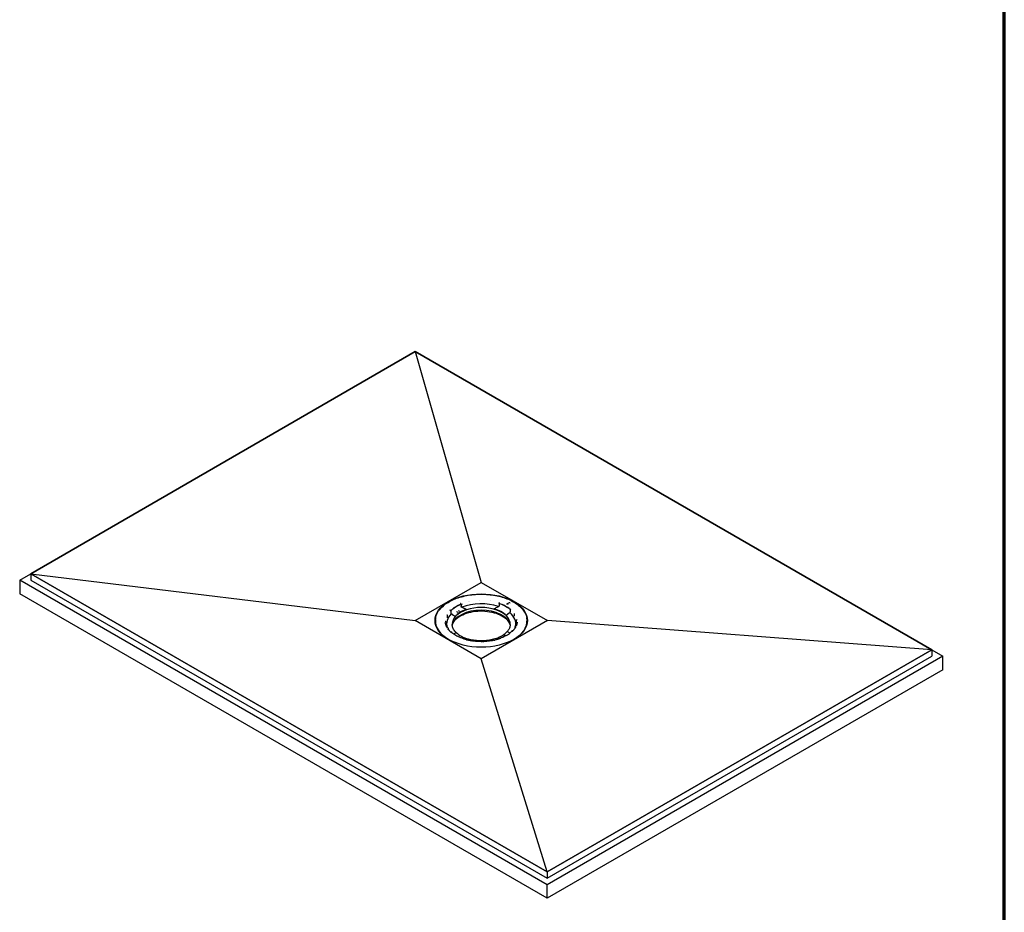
# Model space of a CAD drawing. Header units: millimetres. Extents: x -9144 to 9144, y -300 to 4365.
# Tile 4 of 14: x 1853 to 3060, y 936 to 2030. Entities that reach past the tile are written whole.
import ezdxf

# ---------------------------------------------------------------- set-up
doc = ezdxf.new("R2010")
doc.units = ezdxf.units.MM
doc.header["$LTSCALE"] = 15
doc.layers.get('0').update_dxf_attribs({"lineweight": 25})
doc.layers.add('_Sichtbarkanten', color=7, linetype='Continuous', lineweight=25)
doc.layers.add('Rahmen (ISO)', color=7, linetype='Continuous', lineweight=70)

# ---------------------------------------------------------------- blocks, each defined once
blk = doc.blocks.new('Ränder wedi_Zeichnungsrahmen')
at = {"layer": 'Rahmen (ISO)'}
blk.add_line((204, 6), (204, 291), dxfattribs=at)

msp = doc.modelspace()

# ---------------------------------------------------------------- linework, layer by layer
at = {"layer": '_Sichtbarkanten'}
for p, q in [((2337.91, 1623.05), (1866.45, 1350.85)), ((1866.47, 1350.85), (2337.9, 1623.03)), ((2337.9, 1623.03), (2970.99, 1257.52)), ((2337.9, 1623.03), (2418.73, 1340.3)), ((2971.02, 1257.52), (2337.91, 1623.05)), ((1852.98, 1343.07), (1866.45, 1350.85)), ((2499.55, 969.77), (1852.98, 1343.07)), ((1852.98, 1343.07), (1852.98, 1326.35)), ((1866.45, 1350.85), (2499.55, 985.32)), ((1866.45, 1350.85), (1866.45, 1343.07)), ((1866.45, 1343.07), (2499.55, 977.55)), ((2499.56, 985.34), (1866.47, 1350.85)), ((1866.47, 1350.85), (2337.62, 1293.47)), ((2337.62, 1293.47), (2418.73, 1340.3)), ((2418.73, 1340.3), (2499.85, 1293.47)), ((2499.55, 953.05), (1852.98, 1326.35)), ((2380.65, 1306.35), (2380.5, 1306.4)), ((2381.3, 1305.53), (2381.3, 1305.52)), ((2381.31, 1304.95), (2381.35, 1302.56)), ((2388.54, 1304.63), (2388.54, 1304.63)), ((2390.7, 1305.92), (2390.7, 1305.92)), ((2393.55, 1314.52), (2393.65, 1314.44)), ((2394.07, 1313.47), (2393.9, 1313.97)), ((2394.07, 1313.48), (2394.07, 1313.47)), ((2394.08, 1312.89), (2394.11, 1310.49)), ((2400.54, 1306.71), (2400.54, 1307.01)), ((2434.59, 1307.45), (2434.59, 1307.74)), ((2440.66, 1313.89), (2440.63, 1311.49)), ((2440.66, 1314.47), (2440.82, 1314.98)), ((2440.66, 1314.48), (2440.66, 1314.47)), ((2441.04, 1315.46), (2441.13, 1315.54)), ((2450.34, 1313.85), (2449.97, 1314.05)), ((2452.93, 1315.31), (2450.58, 1313.85)), ((2451.74, 1313.1), (2451.37, 1313.29)), ((2453.7, 1315), (2453.11, 1315.32)), ((2454.38, 1304.11), (2454.37, 1304)), ((2454.42, 1306.52), (2454.38, 1304.13)), ((2454.43, 1307.1), (2454.43, 1307.09)), ((2455.19, 1308.01), (2455.05, 1307.95)), ((2418.74, 1246.64), (2337.62, 1293.47)), ((2362.53, 1292.05), (2362.51, 1292.36)), ((2362.56, 1294.68), (2362.55, 1294.66)), ((2381.36, 1302.43), (2381.35, 1302.54)), ((2381.62, 1301.96), (2382.02, 1301.71)), ((2386.83, 1298.18), (2386.82, 1298.48)), ((2499.85, 1293.47), (2418.74, 1246.64)), ((2449.37, 1299.53), (2449.37, 1299.82)), ((2454.13, 1303.53), (2453.76, 1303.25)), ((2459.41, 1301.67), (2459.41, 1301.67)), ((2462.08, 1293.82), (2462.08, 1293.82)), ((2474.91, 1294.68), (2474.91, 1294.66)), ((2474.94, 1292.05), (2474.95, 1292.36)), ((2970.99, 1257.52), (2499.85, 1293.47)), ((2375.44, 1288.84), (2375.44, 1288.84)), ((2378.05, 1284.09), (2378.05, 1284.09)), ((2456.17, 1280.21), (2456.16, 1280.2)), ((2456.34, 1280.37), (2456.44, 1280.46)), ((2456.81, 1280.59), (2456.96, 1280.54)), ((2460.43, 1285.89), (2460.43, 1285.89)), ((2382.28, 1278.93), (2382.42, 1278.99)), ((2396.42, 1271.48), (2396.33, 1271.4)), ((2402.87, 1270.75), (2402.87, 1270.89)), ((2436.92, 1271.48), (2436.92, 1271.63)), ((2443.91, 1272.42), (2443.82, 1272.5)), ((2445.16, 1274.04), (2445.22, 1274.07)), ((2447.28, 1275.36), (2447.33, 1275.39)), ((2499.55, 985.32), (2971.02, 1257.52)), ((2970.99, 1257.52), (2499.56, 985.34)), ((2971.02, 1257.52), (2971.02, 1249.75)), ((2971.02, 1257.52), (2984.49, 1249.75)), ((2499.56, 985.34), (2418.74, 1246.64)), ((2499.55, 977.55), (2971.02, 1249.75)), ((2984.49, 1249.75), (2499.55, 969.77)), ((2984.49, 1233.03), (2984.49, 1249.75)), ((2984.49, 1233.03), (2499.55, 953.05)), ((2499.55, 985.32), (2499.55, 977.55)), ((2499.55, 953.05), (2499.55, 969.77))]:
    msp.add_line(p, q, dxfattribs=at)
for centre, start, end in [((2394.13, 1314.01), 2.34889, 7.84167), ((2457.11, 1280.27), 89.84045, 135.46339), ((2382.09, 1278.66), 49.29949, 92.62849), ((2396.93, 1270.7), 6.07946, 71.8413), ((2443.33, 1271.7), 111.18278, 177.65587)]:
    msp.add_arc(centre, 0.75, start, end, dxfattribs=at)
msp.add_ellipse((2418.73, 1293.47), major_axis=(56.62, 0), ratio=0.5773503, dxfattribs=at)
for centre, major_axis, ratio, start_param, end_param in [((2418.73, 1291.64), (46.77, 0), 0.5773503, 1.9084094, 1.908414), ((2418.72, 1291.65), (46.73, 0), 0.5773503, 1.8913956, 1.8913967), ((2418.73, 1291.64), (46.77, 0), 0.5773503, 1.6159849, 1.6159909), ((2418.73, 1291.63), (46.77, 0), 0.5773503, 1.320607, 1.3206148), ((2380.65, 1305.74), (0.526, -0.534), 0.7044916, 0.638106, 2.191449), ((2418.73, 1292.86), (43.38, 0), 0.5773503, 2.1752909, 2.6116232), ((2418.73, 1292.58), (-43.38, 0), 0.5773503, 5.3252514, 5.7448479), ((2418.73, 1288.88), (-35.63, 0), 0.5773503, 3.1328859, 6.2918921), ((2418.73, 1285.32), (-36.01, 0), 0.5773503, 3.2898462, 6.1349318), ((2418.73, 1289.32), (35.63, 0), 0.5773503, 2.1066087, 2.6803053), ((2390.11, 1303.52), (0.077, 0.129), 0.54907, 6.2829637, 6.2831858), ((2392.22, 1304.84), (0.077, 0.129), 0.5490805, 6.2829664, 6.2831844), ((2393.55, 1313.9), (0.278, -0.697), 0.4640528, 1.4832846, 2.4316656), ((2393.65, 1313.82), (-0.278, 0.697), 0.4640528, 4.0199152, 5.5732583), ((2394.42, 1310.34), (-0.244, 0.298), 0.6431643, 0.6771777, 2.1833207), ((2418.73, 1289.49), (42.38, 0), 0.5773503, 1.0504292, 2.1655131), ((2418.73, 1289.32), (35.63, 0), 0.5773503, 0.5358124, 1.109509), ((2440.34, 1311.33), (0.22, 0.316), 0.6070257, 4.0501973, 5.5564002), ((2441.04, 1314.84), (-0.24, -0.71), 0.4127447, 3.8281277, 5.3814708), ((2418.73, 1292.86), (43.38, 0), 0.5773503, 0.6044945, 1.0408269), ((2441.13, 1314.93), (0.24, 0.71), 0.4127447, 0.6865351, 1.634916), ((2418.73, 1292.58), (43.38, 0), 0.5773503, 0.6128595, 1.0324619), ((2451.67, 1312.96), (0.071, 0.132), 0.5554409, 6.2831024, 6.2831853), ((2451.66, 1313), (0.162, 0), 0.574805, 0.2902406, 0.2902907), ((2453.04, 1315.19), (0.071, 0.132), 0.5554467, 0.0000047, 0.0000609), ((2453.62, 1314.9), (0.161, 0), 0.5773503, 0.2898871, 0.289938), ((2454.13, 1303.83), (0.17, 0.344), 0.5009349, 3.9149931, 5.4675221), ((2454.13, 1303.94), (0.17, 0.344), 0.50092, 3.9617293, 5.4678931), ((2455.05, 1307.34), (0.481, 0.575), 0.6718048, 0.8937651, 2.4471081), ((2418.73, 1293.16), (-56.24, 0), 0.5773503, 6.2371079, 7.1015728), ((2418.73, 1291.63), (-56.63, 0), 0.5773503, 6.114863, 6.2550847), ((2374.59, 1291.96), (0.29, 0.692), 0.4791649, 6.2831332, 6.283172), ((2418.73, 1289.49), (-42.38, 0), 0.5773503, 5.7601974, 6.47063), ((2376.26, 1299.88), (0.466, 0.588), 0.6600019, 6.2831149, 6.283172), ((2381.62, 1302.38), (0.192, -0.333), 0.5460211, 3.9208963, 5.4270768), ((2381.62, 1302.27), (0.192, -0.333), 0.5460368, 3.9212823, 5.4738112), ((2386.56, 1298.35), (0.2, -0.333), 0.5441553, 0.756954, 2.2804909), ((2449.61, 1299.71), (0.177, 0.345), 0.5000656, 0.8232417, 2.3467786), ((2418.73, 1289.49), (42.38, 0), 0.5773503, 6.1625679, 6.8806983), ((2418.73, 1293.16), (56.24, 0), 0.5773503, 5.4647978, 6.3292627), ((2460.18, 1301.68), (-0.511, 0.549), 0.6939925, 6.2831131, 6.2837104), ((2462.87, 1293.86), (-0.329, 0.674), 0.5270978, 6.2831109, 6.2835136), ((2418.73, 1291.63), (56.63, 0), 0.5773503, 0.0281007, 0.1683223), ((2418.74, 1289.49), (-42.38, 0), 0.5773503, 0.1949398, 0.1949414), ((2377.23, 1284.12), (0.138, 0.737), 0.2514096, 6.2831748, 6.283194), ((2418.73, 1289.32), (-35.63, 0), 0.5773503, 2.1066087, 2.6803053), ((2456.81, 1279.98), (-0.526, 0.534), 0.7044916, 5.3330417, 6.8863847), ((2456.96, 1279.93), (-0.526, 0.534), 0.7044916, 5.3330417, 6.2814227), ((2418.73, 1289.49), (42.37, 0), 0.5773503, 6.0518414, 6.1015662), ((2461.25, 1285.93), (-0.172, 0.73), 0.3085979, 6.2831384, 6.2833538), ((2382.28, 1278.32), (0.481, 0.575), 0.6718048, 0, 0.8937651), ((2382.42, 1278.38), (0.481, 0.575), 0.6718048, 5.6792422, 7.1769504), ((2418.73, 1289.32), (-35.63, 0), 0.5773503, 0.5358124, 1.109509), ((2396.42, 1270.87), (0.24, 0.71), 0.4127447, 0, 0.6865351), ((2402.58, 1270.44), (-0.232, -0.313), 0.5964828, 3.3610538, 3.9990332), ((2406.58, 1268.34), (-0.291, 0.691), 0.4806796, 6.2831656, 6.2832045), ((2406.74, 1268.31), (0.612, 0.433), 0.7559267, 6.2831367, 6.2838227), ((2420.29, 1267.37), (-0.467, 0.587), 0.6611079, 6.2831356, 6.2831927), ((2420.46, 1267.37), (0.423, 0.619), 0.6235626, 6.2831065, 6.283613), ((2433.86, 1268.9), (-0.654, 0.367), 0.7768224, 6.2831033, 6.2831709), ((2434.02, 1268.93), (0.253, 0.706), 0.43016, 6.2831219, 6.2834343), ((2437.24, 1271.19), (0.257, -0.295), 0.6309665, 2.2328663, 2.8907527), ((2443.82, 1271.89), (-0.278, 0.697), 0.4640528, 5.5732583, 6.2831853), ((2445.24, 1273.91), (-0.079, 0.127), 0.5991576, 0.0000151, 0.0002873), ((2447.36, 1275.23), (-0.079, 0.127), 0.5977696, 0.0000065, 0.0002752)]:
    msp.add_ellipse(centre, major_axis=major_axis, ratio=ratio, start_param=start_param, end_param=end_param, dxfattribs=at)
for points, knots in [([(2362.56, 1294.68), (2362.83, 1298.14), (2364.06, 1301.57), (2368.31, 1308.05), (2371.35, 1311.09), (2378.92, 1316.48), (2383.46, 1318.83), (2393.59, 1322.56), (2399.18, 1323.96), (2410.81, 1325.65), (2416.87, 1325.96), (2428.83, 1325.45), (2434.74, 1324.64), (2445.82, 1321.97), (2450.99, 1320.12), (2460.08, 1315.57), (2463.99, 1312.86), (2470.14, 1306.86), (2472.38, 1303.57), (2474.35, 1298.35), (2474.76, 1296.52), (2474.91, 1294.68)], [2.4395344, 2.4395344, 2.4395344, 2.4395344, 2.7554312, 2.7554312, 3.0747304, 3.0747304, 3.3957813, 3.3957813, 3.7168394, 3.7168394, 4.0377143, 4.0377143, 4.358544, 4.358544, 4.6794919, 4.6794919, 5.000621, 5.000621, 5.3212401, 5.3212401, 5.4889723, 5.4889723, 5.4889723, 5.4889723]), ([(2381.31, 1304.95), (2381.31, 1304.97), (2381.31, 1304.99), (2381.31, 1305.03), (2381.32, 1305.06), (2381.33, 1305.12), (2381.34, 1305.17), (2381.37, 1305.25), (2381.39, 1305.29), (2381.43, 1305.34), (2381.44, 1305.36), (2381.46, 1305.4), (2381.48, 1305.41), (2381.49, 1305.42)], [-0.076023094, -0.076023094, -0.076023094, -0.076023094, -0.066379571, -0.066379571, -0.056273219, -0.056273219, -0.038303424, -0.038303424, -0.020284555, -0.020284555, -0.009907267, -0.009907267, -0.000001, -0.000001, -0.000001, -0.000001]), ([(2383.7, 1290.14), (2384.71, 1292.1), (2386.23, 1294), (2390.33, 1297.58), (2392.98, 1299.25), (2399.07, 1302.03), (2402.5, 1303.14), (2409.8, 1304.68), (2413.67, 1305.11), (2421.45, 1305.26), (2425.36, 1304.97), (2432.83, 1303.7), (2436.38, 1302.71), (2442.76, 1300.16), (2445.59, 1298.6), (2450.25, 1295.04), (2452.07, 1293.05), (2453.47, 1290.69), (2453.62, 1290.41), (2453.76, 1290.14)], [2.6802958, 2.6802958, 2.6802958, 2.6802958, 2.9766835, 2.9766835, 3.2953804, 3.2953804, 3.6136739, 3.6136739, 3.9322665, 3.9322665, 4.2510087, 4.2510087, 4.5696501, 4.5696501, 4.887997, 4.887997, 5.2064441, 5.2064441, 5.248211, 5.248211, 5.248211, 5.248211]), ([(2393.78, 1313.07), (2393.8, 1313.08), (2393.82, 1313.08), (2393.86, 1313.09), (2393.88, 1313.09), (2393.94, 1313.09), (2393.97, 1313.08), (2394.02, 1313.05), (2394.04, 1313.03), (2394.06, 1312.99), (2394.07, 1312.97), (2394.08, 1312.93), (2394.08, 1312.91), (2394.08, 1312.89)], [-0.075999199, -0.075999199, -0.075999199, -0.075999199, -0.066131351, -0.066131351, -0.055795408, -0.055795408, -0.037782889, -0.037782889, -0.01981545, -0.01981545, -0.009674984, -0.009674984, 0, 0, 0, 0]), ([(2394.09, 1309.92), (2394.09, 1309.92), (2394.09, 1309.92), (2394.09, 1309.96), (2394.09, 1310.01), (2394.1, 1310.11), (2394.1, 1310.16), (2394.1, 1310.26), (2394.1, 1310.31), (2394.11, 1310.38), (2394.11, 1310.4), (2394.11, 1310.44), (2394.11, 1310.46), (2394.11, 1310.48)], [-0.000376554, -0.000376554, -0.000376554, -0.000376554, 0, 0, 0.025707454, 0.025707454, 0.048259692, 0.048259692, 0.067659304, 0.067659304, 0.076655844, 0.076655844, 0.085096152, 0.085096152, 0.085096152, 0.085096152]), ([(2394.11, 1310.49), (2394.11, 1310.49), (2394.11, 1310.49), (2394.11, 1310.48), (2394.11, 1310.48), (2394.11, 1310.48)], [-0.002286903, -0.002286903, -0.002286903, -0.002286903, -0.0011529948, -0.0011529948, -0.0000457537, -0.0000457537, -0.0000457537, -0.0000457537]), ([(2440.63, 1311.48), (2440.63, 1311.48), (2440.63, 1311.48), (2440.63, 1311.49), (2440.63, 1311.49), (2440.63, 1311.49)], [-0.0024546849, -0.0024546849, -0.0024546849, -0.0024546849, -0.0012389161, -0.0012389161, 0, 0, 0, 0]), ([(2440.63, 1311.48), (2440.63, 1311.46), (2440.63, 1311.44), (2440.64, 1311.4), (2440.64, 1311.38), (2440.64, 1311.31), (2440.65, 1311.26), (2440.66, 1311.16), (2440.67, 1311.11), (2440.69, 1311.01), (2440.7, 1310.96), (2440.7, 1310.92), (2440.7, 1310.91), (2440.7, 1310.91)], [0.000013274, 0.000013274, 0.000013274, 0.000013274, 0.008341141, 0.008341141, 0.017229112, 0.017229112, 0.036430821, 0.036430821, 0.059208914, 0.059208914, 0.085826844, 0.085826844, 0.086205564, 0.086205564, 0.086205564, 0.086205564]), ([(2440.66, 1313.89), (2440.66, 1313.91), (2440.66, 1313.93), (2440.67, 1313.97), (2440.67, 1313.99), (2440.7, 1314.03), (2440.72, 1314.06), (2440.78, 1314.09), (2440.81, 1314.1), (2440.87, 1314.1), (2440.89, 1314.1), (2440.93, 1314.1), (2440.95, 1314.09), (2440.97, 1314.08)], [-0.076634, -0.076634, -0.076634, -0.076634, -0.06673879, -0.06673879, -0.056338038, -0.056338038, -0.038045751, -0.038045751, -0.019786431, -0.019786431, -0.009644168, -0.009644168, -0.000001, -0.000001, -0.000001, -0.000001]), ([(2449.73, 1313.98), (2449.74, 1313.99), (2449.75, 1314.01), (2449.77, 1314.03), (2449.79, 1314.04), (2449.82, 1314.06), (2449.83, 1314.06), (2449.87, 1314.07), (2449.89, 1314.07), (2449.93, 1314.06), (2449.95, 1314.06), (2449.97, 1314.05)], [0, 0, 0, 0, 0.00694503, 0.00694503, 0.013830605, 0.013830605, 0.021001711, 0.021001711, 0.028525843, 0.028525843, 0.036830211, 0.036830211, 0.036830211, 0.036830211]), ([(2449.73, 1313.98), (2449.73, 1313.98), (2449.73, 1313.98), (2449.73, 1313.98), (2449.73, 1313.98), (2449.73, 1313.98)], [0.0536902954, 0.0536902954, 0.0536902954, 0.0536902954, 0.0566909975, 0.0566909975, 0.057203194, 0.057203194, 0.057203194, 0.057203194]), ([(2450.34, 1313.85), (2450.34, 1313.85), (2450.35, 1313.84), (2450.37, 1313.84), (2450.38, 1313.83), (2450.41, 1313.83), (2450.42, 1313.83), (2450.45, 1313.82), (2450.47, 1313.82), (2450.5, 1313.83), (2450.51, 1313.83), (2450.54, 1313.83), (2450.55, 1313.84), (2450.57, 1313.85), (2450.57, 1313.85), (2450.58, 1313.85)], [4.712389, 4.712389, 4.712389, 4.712389, 4.9132088, 4.9132088, 5.131076, 5.131076, 5.3643994, 5.3643994, 5.6062391, 5.6062391, 5.8470409, 5.8470409, 6.0769306, 6.0769306, 6.2831853, 6.2831853, 6.2831853, 6.2831853]), ([(2451.36, 1313.31), (2451.36, 1313.31), (2451.36, 1313.3), (2451.36, 1313.3), (2451.36, 1313.3), (2451.36, 1313.3), (2451.36, 1313.3), (2451.37, 1313.3), (2451.37, 1313.29), (2451.37, 1313.29)], [4.33964956, 4.33964956, 4.33964956, 4.33964956, 4.39284676, 4.39284676, 4.49936083, 4.49936083, 4.60587491, 4.60587491, 4.71238898, 4.71238898, 4.71238898, 4.71238898]), ([(2451.74, 1313.1), (2451.76, 1313.09), (2451.77, 1313.08), (2451.8, 1313.05), (2451.8, 1313.04), (2451.81, 1313.03)], [0, 0, 0, 0, 0.007439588, 0.007439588, 0.013176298, 0.013176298, 0.013176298, 0.013176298]), ([(2452.93, 1315.31), (2452.94, 1315.32), (2452.96, 1315.33), (2453, 1315.34), (2453.01, 1315.34), (2453.05, 1315.34), (2453.07, 1315.33), (2453.1, 1315.32), (2453.1, 1315.32), (2453.11, 1315.32)], [0, 0, 0, 0, 0.007437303, 0.007437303, 0.014873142, 0.014873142, 0.022534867, 0.022534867, 0.025174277, 0.025174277, 0.025174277, 0.025174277]), ([(2453.7, 1315), (2453.72, 1314.99), (2453.74, 1314.98), (2453.76, 1314.95), (2453.77, 1314.94), (2453.77, 1314.93)], [0, 0, 0, 0, 0.007371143, 0.007371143, 0.013145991, 0.013145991, 0.013145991, 0.013145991]), ([(2453.91, 1303.84), (2453.91, 1303.84), (2453.92, 1303.84), (2453.98, 1303.84), (2454.05, 1303.84), (2454.16, 1303.88), (2454.21, 1303.9), (2454.29, 1303.95), (2454.32, 1303.98), (2454.35, 1304.03), (2454.36, 1304.05), (2454.37, 1304.08), (2454.37, 1304.1), (2454.38, 1304.11)], [-0.000381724, -0.000381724, -0.000381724, -0.000381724, 0, 0, 0.026828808, 0.026828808, 0.049787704, 0.049787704, 0.069141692, 0.069141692, 0.078100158, 0.078100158, 0.086492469, 0.086492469, 0.086492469, 0.086492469]), ([(2454.22, 1306.99), (2454.23, 1306.98), (2454.24, 1306.96), (2454.27, 1306.93), (2454.29, 1306.91), (2454.32, 1306.86), (2454.34, 1306.82), (2454.38, 1306.74), (2454.39, 1306.69), (2454.41, 1306.63), (2454.41, 1306.6), (2454.42, 1306.56), (2454.42, 1306.54), (2454.42, 1306.52)], [-0.076650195, -0.076650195, -0.076650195, -0.076650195, -0.066953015, -0.066953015, -0.056752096, -0.056752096, -0.038484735, -0.038484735, -0.020190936, -0.020190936, -0.009844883, -0.009844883, 0, 0, 0, 0]), ([(2454.38, 1304.13), (2454.38, 1304.13), (2454.38, 1304.12), (2454.38, 1304.12), (2454.38, 1304.12), (2454.38, 1304.11)], [-0.0025081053, -0.0025081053, -0.0025081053, -0.0025081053, -0.001265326, -0.001265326, -0.0000514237, -0.0000514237, -0.0000514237, -0.0000514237]), ([(2365.68, 1282.03), (2365.06, 1283.07), (2364.52, 1284.12), (2363.15, 1287.43), (2362.62, 1289.74), (2362.53, 1292.05)], [8.34068367, 8.34068367, 8.34068367, 8.34068367, 8.44121143, 8.44121143, 8.65194711, 8.65194711, 8.65194711, 8.65194711]), ([(2374.56, 1292.87), (2374.56, 1292.87), (2374.56, 1292.86), (2374.58, 1292.83), (2374.6, 1292.82), (2374.65, 1292.77), (2374.7, 1292.73), (2374.8, 1292.68), (2374.84, 1292.66), (2374.88, 1292.65)], [0.04192222, 0.04192222, 0.04192222, 0.04192222, 0.07544733, 0.07544733, 0.10565774, 0.10565774, 0.14793391, 0.14793391, 0.17051124, 0.17051124, 0.17051124, 0.17051124]), ([(2374.88, 1292.65), (2374.96, 1292.61), (2375.04, 1292.56), (2375.18, 1292.44), (2375.24, 1292.37), (2375.32, 1292.22), (2375.35, 1292.13), (2375.37, 1292.01), (2375.38, 1291.96), (2375.38, 1291.92)], [0, 0, 0, 0, 0.03694897, 0.03694897, 0.0729382, 0.0729382, 0.10736761, 0.10736761, 0.12443774, 0.12443774, 0.12443774, 0.12443774]), ([(2376.65, 1300.55), (2376.65, 1300.55), (2376.65, 1300.55), (2376.65, 1300.54), (2376.66, 1300.53), (2376.68, 1300.5), (2376.7, 1300.49), (2376.73, 1300.46)], [0.042444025, 0.042444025, 0.042444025, 0.042444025, 0.054377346, 0.054377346, 0.083114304, 0.083114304, 0.113111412, 0.113111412, 0.113111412, 0.113111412]), ([(2376.73, 1300.46), (2376.8, 1300.41), (2376.86, 1300.34), (2376.96, 1300.19), (2376.99, 1300.11), (2377.03, 1299.97), (2377.03, 1299.92), (2377.03, 1299.86)], [0, 0, 0, 0, 0.035587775, 0.035587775, 0.070218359, 0.070218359, 0.093087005, 0.093087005, 0.093087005, 0.093087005]), ([(2381.35, 1302.54), (2381.35, 1302.54), (2381.35, 1302.55), (2381.35, 1302.55), (2381.35, 1302.55), (2381.35, 1302.56)], [-0.0022392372, -0.0022392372, -0.0022392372, -0.0022392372, -0.0011303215, -0.0011303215, 0, 0, 0, 0]), ([(2381.35, 1302.54), (2381.35, 1302.53), (2381.36, 1302.51), (2381.37, 1302.48), (2381.38, 1302.46), (2381.41, 1302.41), (2381.43, 1302.38), (2381.51, 1302.33), (2381.56, 1302.31), (2381.67, 1302.28), (2381.73, 1302.27), (2381.8, 1302.27), (2381.8, 1302.27), (2381.8, 1302.27)], [0.000009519, 0.000009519, 0.000009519, 0.000009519, 0.008391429, 0.008391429, 0.017324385, 0.017324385, 0.036586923, 0.036586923, 0.058979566, 0.058979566, 0.084505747, 0.084505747, 0.084879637, 0.084879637, 0.084879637, 0.084879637]), ([(2459.41, 1301.67), (2459.41, 1301.75), (2459.43, 1301.84), (2459.49, 1302), (2459.53, 1302.07), (2459.61, 1302.17), (2459.63, 1302.2), (2459.67, 1302.23)], [0, 0, 0, 0, 0.034109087, 0.034109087, 0.067648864, 0.067648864, 0.084195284, 0.084195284, 0.084195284, 0.084195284]), ([(2459.67, 1302.23), (2459.69, 1302.26), (2459.71, 1302.28), (2459.71, 1302.29), (2459.71, 1302.29), (2459.71, 1302.29)], [0, 0, 0, 0, 0.040664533, 0.040664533, 0.056879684, 0.056879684, 0.056879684, 0.056879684]), ([(2462.85, 1291.64), (2462.82, 1291.33), (2462.79, 1291.01), (2462.69, 1290.39), (2462.63, 1290.07), (2462.5, 1289.45), (2462.42, 1289.14), (2462.24, 1288.51), (2462.14, 1288.2), (2461.92, 1287.58), (2461.8, 1287.28), (2461.67, 1286.97)], [5.58451557, 5.58451557, 5.58451557, 5.58451557, 5.62275759, 5.62275759, 5.66099961, 5.66099961, 5.69924163, 5.69924163, 5.73748364, 5.73748364, 5.77571515, 5.77571515, 5.77571515, 5.77571515]), ([(2462.08, 1293.82), (2462.09, 1293.91), (2462.1, 1294), (2462.16, 1294.15), (2462.2, 1294.23), (2462.3, 1294.36), (2462.37, 1294.42), (2462.47, 1294.49), (2462.51, 1294.51), (2462.54, 1294.53)], [0, 0, 0, 0, 0.03406855, 0.03406855, 0.06762023, 0.06762023, 0.1016243, 0.1016243, 0.11785477, 0.11785477, 0.11785477, 0.11785477]), ([(2462.54, 1294.53), (2462.61, 1294.56), (2462.67, 1294.6), (2462.75, 1294.66), (2462.77, 1294.69), (2462.79, 1294.71), (2462.79, 1294.72), (2462.79, 1294.72)], [0, 0, 0, 0, 0.04286204, 0.04286204, 0.08462833, 0.08462833, 0.11475918, 0.11475918, 0.11475918, 0.11475918]), ([(2376.68, 1285.19), (2376.46, 1285.57), (2376.26, 1285.95), (2375.9, 1286.73), (2375.73, 1287.11), (2375.43, 1287.89), (2375.3, 1288.29), (2375.06, 1289.07), (2374.96, 1289.47), (2374.79, 1290.26), (2374.73, 1290.65), (2374.68, 1291.05)], [2.07825635, 2.07825635, 2.07825635, 2.07825635, 2.12659953, 2.12659953, 2.17494308, 2.17494308, 2.22328663, 2.22328663, 2.27163019, 2.27163019, 2.31997374, 2.31997374, 2.31997374, 2.31997374]), ([(2376.68, 1285.19), (2376.68, 1285.18), (2376.7, 1285.15), (2376.77, 1285.09), (2376.82, 1285.05), (2376.95, 1284.99), (2377.02, 1284.96), (2377.18, 1284.9), (2377.27, 1284.88), (2377.37, 1284.86)], [0, 0, 0, 0, 0.05150864, 0.05150864, 0.09483099, 0.09483099, 0.13618303, 0.13618303, 0.17650986, 0.17650986, 0.17650986, 0.17650986]), ([(2377.37, 1284.86), (2377.46, 1284.84), (2377.55, 1284.81), (2377.71, 1284.72), (2377.79, 1284.66), (2377.91, 1284.53), (2377.96, 1284.45), (2378.02, 1284.29), (2378.04, 1284.2), (2378.05, 1284.11), (2378.05, 1284.1), (2378.05, 1284.09)], [0, 0, 0, 0, 0.03772488, 0.03772488, 0.07502693, 0.07502693, 0.11044216, 0.11044216, 0.1445266, 0.1445266, 0.14916433, 0.14916433, 0.14916433, 0.14916433]), ([(2381.21, 1279.61), (2380.94, 1279.86), (2380.67, 1280.11), (2380.17, 1280.61), (2379.92, 1280.87), (2379.44, 1281.38), (2379.21, 1281.64), (2378.77, 1282.16), (2378.56, 1282.42), (2378.14, 1282.95), (2377.95, 1283.22), (2377.76, 1283.49)], [1.83241507, 1.83241507, 1.83241507, 1.83241507, 1.8670948, 1.8670948, 1.90177472, 1.90177472, 1.93645464, 1.93645464, 1.97113456, 1.97113456, 2.00581448, 2.00581448, 2.00581448, 2.00581448]), ([(2381.21, 1279.61), (2381.22, 1279.6), (2381.24, 1279.58), (2381.3, 1279.55), (2381.34, 1279.52), (2381.44, 1279.49), (2381.5, 1279.47), (2381.63, 1279.43), (2381.7, 1279.42), (2381.87, 1279.4), (2381.96, 1279.4), (2382.05, 1279.41)], [0, 0, 0, 0, 0.02760684, 0.02760684, 0.05507287, 0.05507287, 0.08418635, 0.08418635, 0.11594165, 0.11594165, 0.15238762, 0.15238762, 0.15238762, 0.15238762]), ([(2387.98, 1278.74), (2387.37, 1279.33), (2386.82, 1279.94), (2385.81, 1281.2), (2385.35, 1281.86), (2384.56, 1283.21), (2384.23, 1283.89), (2383.69, 1285.27), (2383.49, 1285.97), (2383.2, 1287.36), (2383.12, 1288.07), (2383.11, 1288.77)], [1.8609733, 1.8609733, 1.8609733, 1.8609733, 1.96175043, 1.96175043, 2.06659136, 2.06659136, 2.17143228, 2.17143228, 2.2762732, 2.2762732, 2.38111412, 2.38111412, 2.38111412, 2.38111412]), ([(2443.75, 1272.55), (2444.75, 1272.95), (2445.72, 1273.38), (2447.63, 1274.29), (2448.57, 1274.78), (2450.36, 1275.8), (2451.22, 1276.33), (2452.85, 1277.44), (2453.62, 1278.01), (2455.07, 1279.19), (2455.75, 1279.79), (2456.39, 1280.41)], [6.06818769, 6.06818769, 6.06818769, 6.06818769, 6.15184822, 6.15184822, 6.2386773, 6.2386773, 6.32550637, 6.32550637, 6.41233544, 6.41233544, 6.49916451, 6.49916451, 6.49916451, 6.49916451]), ([(2450.64, 1280.16), (2451.13, 1279.87), (2452.17, 1279.27), (2453.31, 1278.6), (2453.91, 1278.25)], [0, 0, 0, 0, 0.33333333, 0.66223865, 0.66223865, 0.66223865, 0.66223865]), ([(2454.36, 1288.77), (2454.34, 1288.17), (2454.28, 1287.57), (2454.07, 1286.36), (2453.92, 1285.76), (2453.52, 1284.58), (2453.27, 1283.99), (2452.68, 1282.82), (2452.35, 1282.24), (2451.6, 1281.14), (2451.2, 1280.61), (2450.76, 1280.09)], [5.54739259, 5.54739259, 5.54739259, 5.54739259, 5.63729982, 5.63729982, 5.72720705, 5.72720705, 5.81711428, 5.81711428, 5.90702152, 5.90702152, 5.99192545, 5.99192545, 5.99192545, 5.99192545]), ([(2456.57, 1280.8), (2456.55, 1280.78), (2456.53, 1280.76), (2456.5, 1280.72), (2456.48, 1280.7), (2456.44, 1280.66), (2456.42, 1280.64), (2456.38, 1280.61), (2456.36, 1280.59), (2456.32, 1280.55), (2456.3, 1280.53), (2456.29, 1280.51)], [6.051672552, 6.051672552, 6.051672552, 6.051672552, 6.054341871, 6.054341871, 6.057011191, 6.057011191, 6.059680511, 6.059680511, 6.062349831, 6.062349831, 6.065019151, 6.065019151, 6.065019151, 6.065019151]), ([(2457.11, 1281.02), (2457.2, 1281.02), (2457.29, 1281.03), (2457.46, 1281.05), (2457.54, 1281.07), (2457.67, 1281.11), (2457.73, 1281.14), (2457.82, 1281.18), (2457.85, 1281.2), (2457.88, 1281.23), (2457.88, 1281.23), (2457.89, 1281.24)], [0, 0, 0, 0, 0.03613524, 0.03613524, 0.07126227, 0.07126227, 0.10450964, 0.10450964, 0.13476335, 0.13476335, 0.15243543, 0.15243543, 0.15243543, 0.15243543]), ([(2460.81, 1285.24), (2460.66, 1284.96), (2460.5, 1284.69), (2460.16, 1284.15), (2459.98, 1283.88), (2459.6, 1283.34), (2459.41, 1283.07), (2459, 1282.54), (2458.79, 1282.28), (2458.35, 1281.75), (2458.12, 1281.5), (2457.89, 1281.24)], [5.84816716, 5.84816716, 5.84816716, 5.84816716, 5.88284708, 5.88284708, 5.917527, 5.917527, 5.95220692, 5.95220692, 5.98688684, 5.98688684, 6.02156676, 6.02156676, 6.02156676, 6.02156676]), ([(2460.43, 1285.89), (2460.43, 1285.98), (2460.45, 1286.06), (2460.5, 1286.22), (2460.55, 1286.3), (2460.65, 1286.43), (2460.71, 1286.49), (2460.86, 1286.58), (2460.94, 1286.62), (2461.04, 1286.65), (2461.06, 1286.66), (2461.07, 1286.66)], [0, 0, 0, 0, 0.0340426, 0.0340426, 0.0675875, 0.0675875, 0.1015721, 0.1015721, 0.13663617, 0.13663617, 0.14382582, 0.14382582, 0.14382582, 0.14382582]), ([(2461.07, 1286.66), (2461.18, 1286.69), (2461.28, 1286.72), (2461.44, 1286.79), (2461.51, 1286.83), (2461.6, 1286.9), (2461.63, 1286.93), (2461.66, 1286.96), (2461.67, 1286.97), (2461.67, 1286.97)], [0, 0, 0, 0, 0.04782804, 0.04782804, 0.09433363, 0.09433363, 0.13695328, 0.13695328, 0.17331527, 0.17331527, 0.17331527, 0.17331527]), ([(2382.9, 1278.95), (2382.88, 1278.97), (2382.86, 1278.99), (2382.81, 1279.02), (2382.79, 1279.04), (2382.75, 1279.08), (2382.73, 1279.1), (2382.68, 1279.13), (2382.66, 1279.15), (2382.62, 1279.19), (2382.6, 1279.21), (2382.58, 1279.22)], [1.788962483, 1.788962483, 1.788962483, 1.788962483, 1.791631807, 1.791631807, 1.794301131, 1.794301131, 1.796970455, 1.796970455, 1.799639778, 1.799639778, 1.802309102, 1.802309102, 1.802309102, 1.802309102]), ([(2382.76, 1278.89), (2383.47, 1278.3), (2384.23, 1277.72), (2385.84, 1276.59), (2386.69, 1276.05), (2388.47, 1275.01), (2389.4, 1274.51), (2391.33, 1273.57), (2392.34, 1273.11), (2394.38, 1272.28), (2395.41, 1271.89), (2396.47, 1271.53)], [4.49422282, 4.49422282, 4.49422282, 4.49422282, 4.58148929, 4.58148929, 4.66875575, 4.66875575, 4.75602221, 4.75602221, 4.84328867, 4.84328867, 4.92789646, 4.92789646, 4.92789646, 4.92789646]), ([(2397.17, 1271.41), (2397.13, 1271.43), (2397.1, 1271.44), (2397.03, 1271.46), (2397, 1271.47), (2396.93, 1271.49), (2396.9, 1271.5), (2396.83, 1271.53), (2396.8, 1271.54), (2396.73, 1271.56), (2396.7, 1271.57), (2396.66, 1271.58)], [1.339283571, 1.339283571, 1.339283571, 1.339283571, 1.341952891, 1.341952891, 1.344622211, 1.344622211, 1.347291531, 1.347291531, 1.34996085, 1.34996085, 1.35263017, 1.35263017, 1.35263017, 1.35263017]), ([(2397.66, 1270.8), (2397.66, 1270.8), (2397.66, 1270.8), (2397.66, 1270.79), (2397.68, 1270.77), (2397.74, 1270.73), (2397.78, 1270.71), (2397.86, 1270.68), (2397.9, 1270.66), (2397.95, 1270.65)], [0.061887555, 0.061887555, 0.061887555, 0.061887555, 0.073117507, 0.073117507, 0.106696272, 0.106696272, 0.134381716, 0.134381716, 0.157073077, 0.157073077, 0.157073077, 0.157073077]), ([(2405.03, 1268.92), (2404.54, 1269.01), (2404.06, 1269.11), (2403.09, 1269.31), (2402.61, 1269.42), (2401.66, 1269.64), (2401.19, 1269.75), (2400.25, 1269.99), (2399.78, 1270.12), (2398.86, 1270.38), (2398.4, 1270.51), (2397.95, 1270.65)], [1.13577818, 1.13577818, 1.13577818, 1.13577818, 1.1704581, 1.1704581, 1.20513802, 1.20513802, 1.23981794, 1.23981794, 1.27449786, 1.27449786, 1.30917778, 1.30917778, 1.30917778, 1.30917778]), ([(2402.87, 1270.89), (2402.33, 1270.64), (2401.62, 1270.3), (2400.86, 1269.94), (2400.72, 1269.87)], [0, 0, 0, 0, 0.33333333, 0.41124123, 0.41124123, 0.41124123, 0.41124123]), ([(2400.76, 1269.86), (2400.86, 1269.91), (2401.5, 1270.22), (2402.1, 1270.52), (2402.59, 1270.75)], [0.60643787, 0.60643787, 0.60643787, 0.60643787, 0.66666667, 1, 1, 1, 1]), ([(2437.04, 1271.52), (2434.99, 1270.81), (2432.82, 1270.23), (2428.32, 1269.32), (2425.99, 1268.99), (2421.26, 1268.61), (2418.87, 1268.56), (2414.11, 1268.74), (2411.74, 1268.96), (2407.13, 1269.68), (2404.89, 1270.17), (2402.76, 1270.78)], [0.2854059, 0.2854059, 0.2854059, 0.2854059, 0.4854154, 0.4854154, 0.6854248, 0.6854248, 0.8854342, 0.8854342, 1.0854437, 1.0854437, 1.2854531, 1.2854531, 1.2854531, 1.2854531]), ([(2405.03, 1268.92), (2405.15, 1268.9), (2405.27, 1268.89), (2405.52, 1268.88), (2405.65, 1268.88), (2405.89, 1268.91), (2406.01, 1268.94), (2406.17, 1268.99), (2406.23, 1269.01), (2406.28, 1269.03)], [0, 0, 0, 0, 0.04941144, 0.04941144, 0.09927811, 0.09927811, 0.14972798, 0.14972798, 0.17917593, 0.17917593, 0.17917593, 0.17917593]), ([(2406.29, 1269.03), (2406.37, 1269.07), (2406.47, 1269.09), (2406.65, 1269.1), (2406.75, 1269.1), (2406.93, 1269.06), (2407.02, 1269.02), (2407.18, 1268.92), (2407.26, 1268.86), (2407.32, 1268.78), (2407.33, 1268.77), (2407.33, 1268.77)], [0.00058306, 0.00058306, 0.00058306, 0.00058306, 0.03763241, 0.03763241, 0.0753749, 0.0753749, 0.1136198, 0.1136198, 0.1507727, 0.1507727, 0.15462845, 0.15462845, 0.15462845, 0.15462845]), ([(2407.35, 1268.75), (2407.36, 1268.73), (2407.38, 1268.7), (2407.47, 1268.64), (2407.52, 1268.6), (2407.66, 1268.54), (2407.73, 1268.51), (2407.92, 1268.45), (2408.02, 1268.43), (2408.13, 1268.41)], [0, 0, 0, 0, 0.04630162, 0.04630162, 0.08897909, 0.08897909, 0.13105107, 0.13105107, 0.17637776, 0.17637776, 0.17637776, 0.17637776]), ([(2418.78, 1267.67), (2418.06, 1267.67), (2417.34, 1267.68), (2415.91, 1267.72), (2415.2, 1267.75), (2413.77, 1267.83), (2413.06, 1267.88), (2411.64, 1268), (2410.93, 1268.07), (2409.53, 1268.23), (2408.83, 1268.31), (2408.13, 1268.41)], [0.82161891, 0.82161891, 0.82161891, 0.82161891, 0.86996247, 0.86996247, 0.91830602, 0.91830602, 0.96664957, 0.96664957, 1.01499313, 1.01499313, 1.06333668, 1.06333668, 1.06333668, 1.06333668]), ([(2418.78, 1267.67), (2418.91, 1267.67), (2419.04, 1267.68), (2419.28, 1267.72), (2419.39, 1267.75), (2419.58, 1267.82), (2419.67, 1267.85), (2419.77, 1267.91), (2419.8, 1267.94), (2419.83, 1267.96)], [0, 0, 0, 0, 0.05128757, 0.05128757, 0.10142034, 0.10142034, 0.14945769, 0.14945769, 0.17738649, 0.17738649, 0.17738649, 0.17738649]), ([(2419.83, 1267.96), (2419.9, 1268.01), (2419.98, 1268.06), (2420.14, 1268.12), (2420.23, 1268.14), (2420.42, 1268.15), (2420.51, 1268.14), (2420.7, 1268.09), (2420.79, 1268.05), (2420.87, 1268)], [0.00092502, 0.00092502, 0.00092502, 0.00092502, 0.0355339, 0.0355339, 0.07175068, 0.07175068, 0.10975554, 0.10975554, 0.14800878, 0.14800878, 0.14800878, 0.14800878]), ([(2420.88, 1267.99), (2420.93, 1267.96), (2421, 1267.92), (2421.15, 1267.86), (2421.24, 1267.83), (2421.44, 1267.78), (2421.55, 1267.76), (2421.77, 1267.74), (2421.89, 1267.74), (2422, 1267.74)], [0, 0, 0, 0, 0.04284643, 0.04284643, 0.08678225, 0.08678225, 0.13327835, 0.13327835, 0.17794008, 0.17794008, 0.17794008, 0.17794008]), ([(2432.52, 1268.94), (2431.84, 1268.81), (2431.15, 1268.69), (2429.77, 1268.47), (2429.07, 1268.37), (2427.67, 1268.19), (2426.97, 1268.11), (2425.56, 1267.97), (2424.85, 1267.91), (2423.43, 1267.81), (2422.71, 1267.77), (2422, 1267.74)], [0.50745965, 0.50745965, 0.50745965, 0.50745965, 0.5558032, 0.5558032, 0.60414675, 0.60414675, 0.65249031, 0.65249031, 0.70083386, 0.70083386, 0.74917741, 0.74917741, 0.74917741, 0.74917741]), ([(2432.52, 1268.94), (2432.63, 1268.96), (2432.74, 1268.99), (2432.93, 1269.06), (2433, 1269.1), (2433.12, 1269.17), (2433.15, 1269.2), (2433.19, 1269.24), (2433.2, 1269.26), (2433.2, 1269.26)], [0, 0, 0, 0, 0.0501112, 0.0501112, 0.09750251, 0.09750251, 0.14105396, 0.14105396, 0.17648036, 0.17648036, 0.17648036, 0.17648036]), ([(2433.21, 1269.27), (2433.25, 1269.34), (2433.3, 1269.41), (2433.43, 1269.52), (2433.5, 1269.57), (2433.66, 1269.64), (2433.75, 1269.67), (2433.93, 1269.69), (2434.03, 1269.69), (2434.17, 1269.67), (2434.21, 1269.65), (2434.26, 1269.64)], [0.00128593, 0.00128593, 0.00128593, 0.00128593, 0.0342434, 0.0342434, 0.06859115, 0.06859115, 0.1045458, 0.1045458, 0.14232469, 0.14232469, 0.16153052, 0.16153052, 0.16153052, 0.16153052]), ([(2434.27, 1269.64), (2434.36, 1269.6), (2434.47, 1269.57), (2434.69, 1269.53), (2434.81, 1269.52), (2435.06, 1269.51), (2435.19, 1269.52), (2435.39, 1269.55), (2435.47, 1269.56), (2435.54, 1269.58)], [0, 0, 0, 0, 0.04781866, 0.04781866, 0.09634126, 0.09634126, 0.14646964, 0.14646964, 0.17937943, 0.17937943, 0.17937943, 0.17937943]), ([(2442.38, 1271.6), (2441.94, 1271.45), (2441.5, 1271.29), (2440.62, 1271), (2440.17, 1270.85), (2439.27, 1270.57), (2438.81, 1270.44), (2437.89, 1270.17), (2437.42, 1270.05), (2436.49, 1269.81), (2436.02, 1269.69), (2435.54, 1269.58)], [0.26161855, 0.26161855, 0.26161855, 0.26161855, 0.29629847, 0.29629847, 0.33097839, 0.33097839, 0.36565831, 0.36565831, 0.40033823, 0.40033823, 0.43501815, 0.43501815, 0.43501815, 0.43501815]), ([(2439.37, 1270.6), (2439.19, 1270.68), (2438.45, 1270.99), (2437.74, 1271.28), (2437.23, 1271.5)], [0.5673361, 0.5673361, 0.5673361, 0.5673361, 0.66666667, 1, 1, 1, 1]), ([(2442.38, 1271.6), (2442.44, 1271.62), (2442.49, 1271.65), (2442.56, 1271.69), (2442.58, 1271.71), (2442.61, 1271.73), (2442.61, 1271.74), (2442.61, 1271.74)], [0, 0, 0, 0, 0.032137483, 0.032137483, 0.061683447, 0.061683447, 0.084687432, 0.084687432, 0.084687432, 0.084687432]), ([(2443.54, 1272.59), (2443.51, 1272.58), (2443.47, 1272.56), (2443.41, 1272.54), (2443.38, 1272.52), (2443.31, 1272.5), (2443.28, 1272.49), (2443.22, 1272.46), (2443.19, 1272.45), (2443.12, 1272.42), (2443.09, 1272.41), (2443.06, 1272.4)], [0.218166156, 0.218166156, 0.218166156, 0.218166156, 0.22083548, 0.22083548, 0.223504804, 0.223504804, 0.226174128, 0.226174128, 0.228843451, 0.228843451, 0.231512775, 0.231512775, 0.231512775, 0.231512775]), ([(2445.22, 1274.07), (2445.23, 1274.08), (2445.24, 1274.09), (2445.28, 1274.1), (2445.29, 1274.1), (2445.32, 1274.1), (2445.34, 1274.09), (2445.36, 1274.09), (2445.36, 1274.08), (2445.36, 1274.08)], [0.00000867, 0.00000867, 0.00000867, 0.00000867, 0.006338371, 0.006338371, 0.012714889, 0.012714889, 0.019203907, 0.019203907, 0.020283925, 0.020283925, 0.020283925, 0.020283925]), ([(2447.33, 1275.39), (2447.35, 1275.4), (2447.36, 1275.41), (2447.39, 1275.41), (2447.41, 1275.42), (2447.44, 1275.41), (2447.46, 1275.41), (2447.48, 1275.4), (2447.48, 1275.4), (2447.48, 1275.4)], [0.000008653, 0.000008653, 0.000008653, 0.000008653, 0.006337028, 0.006337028, 0.012715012, 0.012715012, 0.019206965, 0.019206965, 0.020474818, 0.020474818, 0.020474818, 0.020474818])]:
    msp.add_open_spline(points, degree=3, knots=knots, dxfattribs=at)
for points in [[(2388.54, 1304.63), (2389.09, 1304.3), (2389.63, 1303.98), (2390.18, 1303.65)], [(2390.18, 1303.65), (2390.19, 1303.64), (2390.2, 1303.64), (2390.21, 1303.63)], [(2390.7, 1305.92), (2391.23, 1305.6), (2391.77, 1305.29), (2392.3, 1304.97)], [(2392.3, 1304.97), (2392.31, 1304.96), (2392.32, 1304.95), (2392.33, 1304.95)], [(2394.88, 1314.04), (2394.9, 1313.69), (2394.91, 1313.33), (2394.93, 1312.98)], [(2434.59, 1307.74), (2435.14, 1308.05), (2436.29, 1308.71), (2438.19, 1309.8), (2439.61, 1310.61), (2440.35, 1311.03)], [(2451.81, 1313.03), (2451.81, 1313.03), (2451.81, 1313.02), (2451.81, 1313.02)], [(2453.77, 1314.93), (2453.77, 1314.93), (2453.77, 1314.93), (2453.77, 1314.93)], [(2375.38, 1291.92), (2375.4, 1290.9), (2375.42, 1289.87), (2375.44, 1288.84)], [(2377.03, 1299.86), (2377.06, 1298.85), (2377.08, 1297.84), (2377.11, 1296.84)], [(2386.82, 1298.48), (2386.33, 1298.81), (2385.29, 1299.53), (2383.56, 1300.73), (2382.28, 1301.62), (2381.61, 1302.08)], [(2382.02, 1301.71), (2382.59, 1301.32), (2383.69, 1300.58), (2385.2, 1299.57), (2386.12, 1298.94), (2386.56, 1298.65)], [(2453.76, 1303.25), (2453.24, 1302.84), (2452.23, 1302.06), (2450.85, 1300.98), (2450.01, 1300.32), (2449.61, 1300)], [(2459.33, 1298.66), (2459.36, 1299.65), (2459.38, 1300.66), (2459.41, 1301.67)], [(2462.02, 1290.76), (2462.04, 1291.78), (2462.06, 1292.8), (2462.08, 1293.82)], [(2474.94, 1292.05), (2474.79, 1288.63), (2473.72, 1285.24), (2471.78, 1282.03)], [(2377.75, 1283.5), (2377.75, 1283.5), (2377.75, 1283.49), (2377.76, 1283.49)], [(2378.05, 1284.09), (2378.06, 1283.74), (2378.07, 1283.39), (2378.08, 1283.04)], [(2460.4, 1284.53), (2460.41, 1284.98), (2460.42, 1285.44), (2460.43, 1285.89)], [(2460.81, 1285.24), (2460.81, 1285.24), (2460.81, 1285.24), (2460.81, 1285.24)], [(2442.58, 1271.71), (2442.58, 1271.72), (2442.58, 1271.72), (2442.58, 1271.73)], [(2445.13, 1274.01), (2445.14, 1274.02), (2445.15, 1274.03), (2445.16, 1274.04)], [(2445.13, 1274.01), (2445.13, 1274.01), (2445.13, 1274.01), (2445.13, 1274.01)], [(2445.36, 1274.08), (2445.67, 1273.94), (2445.97, 1273.79), (2446.27, 1273.65)], [(2447.25, 1275.33), (2447.26, 1275.34), (2447.27, 1275.35), (2447.28, 1275.36)], [(2447.48, 1275.4), (2447.87, 1275.21), (2448.26, 1275.03), (2448.65, 1274.84)]]:
    msp.add_open_spline(points, degree=3, dxfattribs=at)
for points, weights in [([(2400.54, 1307.01), (2397.76, 1308.38), (2394.4, 1310.04)], [1.21561557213, 1.13881668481, 1.05643602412]), ([(2449.37, 1299.82), (2451.54, 1301.55), (2454.14, 1303.64)], [1.21561557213, 1.13881668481, 1.05643602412]), ([(2388.09, 1278.81), (2386.8, 1277.93), (2385.35, 1276.94)], [1.21561557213, 1.16846546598, 1.11921144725]), ([(2436.92, 1271.63), (2438.12, 1271.14), (2439.42, 1270.62)], [1.21561557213, 1.18130286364, 1.14587593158])]:
    msp.add_rational_spline(points, weights, degree=2, dxfattribs=at)

# ---------------------------------------------------------------- block references
at = {"xscale": 15, "yscale": 15, "zscale": 15}
msp.add_blockref('Ränder wedi_Zeichnungsrahmen', (0, 0), dxfattribs=at)

doc.saveas('drawing.dxf')
